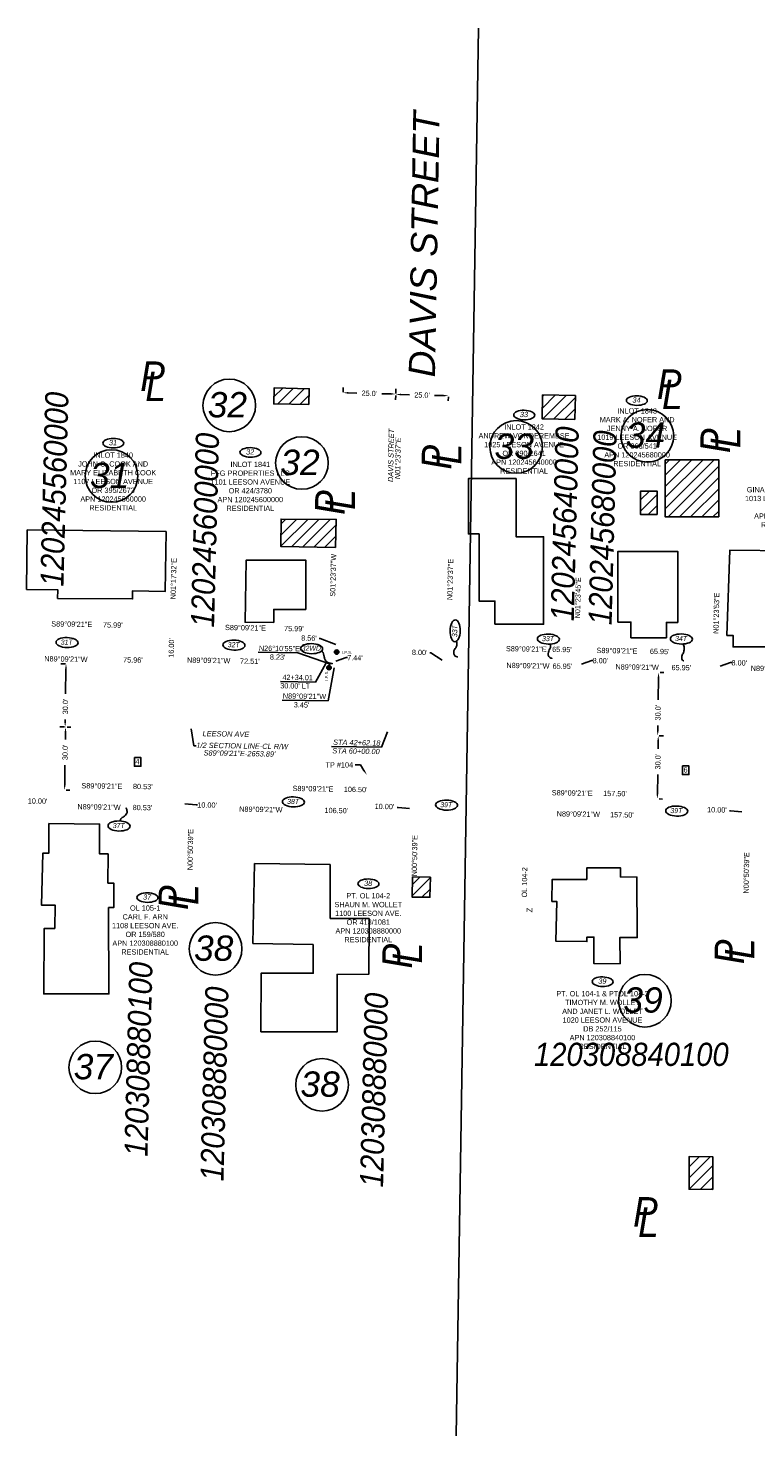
# Model space of a CAD drawing. Header units: feet. Extents: x 1372214 to 1390604, y 439650 to 444412.
# Tile 5 of 12: x 1387995 to 1388340, y 443631 to 444299. Entities that reach past the tile are written whole.
import ezdxf
from ezdxf import colors
from ezdxf.entities.mleader import LeaderData, LeaderLine
from ezdxf.enums import TextEntityAlignment as Align
from ezdxf.math import Vec2, Vec3

# ---------------------------------------------------------------- set-up
doc = ezdxf.new("R2010")
doc.units = ezdxf.units.FT
doc.header["$MEASUREMENT"] = 0
for name, color, linetype in [('BD_X_Building', 30, 'Continuous'), ('RW_P_Prelim_RW', 1, 'rowpe'), ('RW_P_Text', 130, 'Continuous'), ('RW_P_Text-Boundary', 20, 'Continuous'), ('RW_X_Text-PropMap', 10, 'Continuous'), ('SC_Scratch20', 7, 'Continuous'), ('SC_Shading1', 253, 'Continuous')]:
    doc.layers.add(name, color=color, linetype=linetype)
doc.styles.add('Slanted', font='font31.shx', dxfattribs={"height": 0.14})
doc.styles.add('Slanted-Normal', font='font31.shx', dxfattribs={"height": 0.14})
doc.styles.get("Standard").update_dxf_attribs({"font": 'arial.ttf'})
doc.styles.add('Style-font31', font='font31.shx')
doc.styles.add('Text - CenterTop 0.14 Italic', font='ariali.ttf', dxfattribs={"height": 0.14})
doc.linetypes.add('rowpe', pattern='A,1.95,-0.05,["PE-R/W",Slanted,S=1,R=0,X=0,Y=-0.06],-0.7,1.95', length=4.65)
doc.dimstyles.get("Standard").update_dxf_attribs({"dimtxt": 0.18, "dimasz": 0.18, "dimexe": 0.18, "dimexo": 0.0625, "dimgap": 0.09, "dimtad": 0, "dimtih": 1, "dimtoh": 1, "dimdec": 4, "dimzin": 0, "dimdsep": 46, "dimtxsty": 'Standard', "dimcen": 0.09, "dimadec": 0, "dimazin": 0, "dimtfac": 1, "dimtdec": 4, "dimtofl": 0, "dimtmove": 0, "dimatfit": 3, "dimfxl": 1, "dimtolj": 1, "dimtzin": 0, "dimarcsym": 0})

# ---------------------------------------------------------------- blocks, each defined once
blk = doc.blocks.new('*D840')
at = {"layer": 'Defpoints', "color": 0, "transparency": 16777216}
for p in [(1388013.85, 443997.58), (1388012.77, 443967.59), (1388013.41, 443967.58)]:
    blk.add_point(p, dxfattribs=at)
at = {"layer": 'RW_P_Text', "color": 0, "lineweight": -2, "transparency": 16777216}
for p, q in [((1388012.98, 443997.59), (1388010.71, 443997.63)), ((1388013.17, 443995.09), (1388013, 443983.39)), ((1388012.81, 443970.1), (1388012.82, 443971.2)), ((1388012.54, 443967.6), (1388010.27, 443967.63))]:
    blk.add_line(p, q, dxfattribs=at)
at = {"layer": 'RW_P_Text', "color": 0, "transparency": 16777216}
for points in [[(1388012.76, 443995.09), (1388013.59, 443995.08), (1388013.21, 443997.59)], [(1388012.39, 443970.1), (1388013.22, 443970.09), (1388012.77, 443967.59)]]:
    blk.add_solid(points, dxfattribs=at)
at = {"layer": 'RW_P_Text', "color": 0, "transparency": 16777216, "insert": (1388012.91, 443977.3), "char_height": 2.502, "attachment_point": 5, "rotation": 89.15596, "style": 'Style-font31'}
blk.add_mtext("\\A1;30.0'", dxfattribs=at)
blk = doc.blocks.new('*D841')
at = {"layer": 'Defpoints', "color": 0, "transparency": 16777216}
for p in [(1388012.8, 443967.59), (1388012.36, 443937.6), (1388012.53, 443937.59)]:
    blk.add_point(p, dxfattribs=at)
at = {"layer": 'RW_P_Text', "color": 0, "lineweight": -2, "transparency": 16777216}
for p, q in [((1388012.93, 443965.09), (1388012.88, 443961.65)), ((1388013.67, 443967.58), (1388015.47, 443967.55)), ((1388012.57, 443940.1), (1388012.7, 443949.45)), ((1388013.23, 443937.58), (1388015.03, 443937.56))]:
    blk.add_line(p, q, dxfattribs=at)
at = {"layer": 'RW_P_Text', "color": 0, "transparency": 16777216}
for points in [[(1388012.52, 443965.09), (1388013.35, 443965.08), (1388012.97, 443967.59)], [(1388012.15, 443940.1), (1388012.98, 443940.09), (1388012.53, 443937.59)]]:
    blk.add_solid(points, dxfattribs=at)
at = {"layer": 'RW_P_Text', "color": 0, "transparency": 16777216, "insert": (1388012.79, 443955.55), "char_height": 2.502, "attachment_point": 5, "rotation": 89.15596, "style": 'Style-font31'}
blk.add_mtext("\\A1;30.0'", dxfattribs=at)
blk = doc.blocks.new('*D842')
at = {"layer": 'Defpoints', "color": 0, "transparency": 16777216}
for p in [(1388293.97, 443963.45), (1388294.02, 443963.45), (1388293.53, 443933.45)]:
    blk.add_point(p, dxfattribs=at)
at = {"layer": 'RW_P_Text', "color": 0, "lineweight": -2, "transparency": 16777216}
for p, q in [((1388294.84, 443963.44), (1388296.52, 443963.41)), ((1388293.98, 443960.95), (1388293.93, 443957.25)), ((1388293.61, 443935.95), (1388293.75, 443945.06)), ((1388294.4, 443933.44), (1388296.08, 443933.42))]:
    blk.add_line(p, q, dxfattribs=at)
at = {"layer": 'RW_P_Text', "color": 0, "transparency": 16777216}
for points in [[(1388293.56, 443960.95), (1388294.4, 443960.94), (1388294.02, 443963.45)], [(1388293.19, 443935.96), (1388294.03, 443935.95), (1388293.58, 443933.45)]]:
    blk.add_solid(points, dxfattribs=at)
at = {"layer": 'RW_P_Text', "color": 0, "transparency": 16777216, "insert": (1388293.84, 443951.15), "char_height": 2.502, "attachment_point": 5, "rotation": 89.15596, "style": 'Style-font31'}
blk.add_mtext("\\A1;30.0'", dxfattribs=at)
blk = doc.blocks.new('*D843')
at = {"layer": 'Defpoints', "color": 0, "transparency": 16777216}
for p in [(1388293.98, 443993.45), (1388294.17, 443993.45), (1388293.54, 443963.46)]:
    blk.add_point(p, dxfattribs=at)
at = {"layer": 'RW_P_Text', "color": 0, "lineweight": -2, "transparency": 16777216}
for p, q in [((1388294.14, 443990.95), (1388293.98, 443980.47)), ((1388294.85, 443993.44), (1388296.67, 443993.41)), ((1388293.77, 443965.96), (1388293.8, 443968.28)), ((1388294.41, 443963.44), (1388296.23, 443963.42))]:
    blk.add_line(p, q, dxfattribs=at)
at = {"layer": 'RW_P_Text', "color": 0, "transparency": 16777216}
for points in [[(1388293.72, 443990.96), (1388294.55, 443990.94), (1388294.17, 443993.45)], [(1388293.35, 443965.96), (1388294.19, 443965.95), (1388293.73, 443963.45)]]:
    blk.add_solid(points, dxfattribs=at)
at = {"layer": 'RW_P_Text', "color": 0, "transparency": 16777216, "insert": (1388293.89, 443974.37), "char_height": 2.502, "attachment_point": 5, "rotation": 89.15596, "style": 'Style-font31'}
blk.add_mtext("\\A1;30.0'", dxfattribs=at)
blk = doc.blocks.new('*D860')
at = {"layer": 'Defpoints', "color": 0, "transparency": 16777216}
for p in [(1388144.52, 444125.56), (1388169.51, 444124.95), (1388169.53, 444125.56)]:
    blk.add_point(p, dxfattribs=at)
at = {"layer": 'RW_P_Text', "color": 0, "lineweight": -2, "transparency": 16777216}
for p, q in [((1388144.54, 444126.42), (1388144.6, 444128.67)), ((1388147.04, 444126.11), (1388151.1, 444126.01)), ((1388167.03, 444125.63), (1388162.97, 444125.72)), ((1388169.53, 444125.82), (1388169.59, 444128.07))]:
    blk.add_line(p, q, dxfattribs=at)
at = {"layer": 'RW_P_Text', "color": 0, "transparency": 16777216}
for points in [[(1388147.05, 444126.53), (1388147.03, 444125.7), (1388144.54, 444126.17)], [(1388167.04, 444126.04), (1388167.02, 444125.21), (1388169.53, 444125.56)]]:
    blk.add_solid(points, dxfattribs=at)
at = {"layer": 'RW_P_Text', "color": 0, "transparency": 16777216, "insert": (1388157.03, 444125.87), "char_height": 2.502, "attachment_point": 5, "rotation": 358.60643, "style": 'Style-font31'}
blk.add_mtext("\\A1;25.0'", dxfattribs=at)
blk = doc.blocks.new('*D861')
at = {"layer": 'Defpoints', "color": 0, "transparency": 16777216}
for p in [(1388169.52, 444125.36), (1388169.53, 444125.75), (1388194.52, 444125.14)]:
    blk.add_point(p, dxfattribs=at)
at = {"layer": 'RW_P_Text', "color": 0, "lineweight": -2, "transparency": 16777216}
for p, q in [((1388169.51, 444124.88), (1388169.46, 444122.86)), ((1388172.02, 444125.3), (1388176.08, 444125.2)), ((1388192.01, 444124.82), (1388187.95, 444124.92)), ((1388194.5, 444124.27), (1388194.45, 444122.25))]:
    blk.add_line(p, q, dxfattribs=at)
at = {"layer": 'RW_P_Text', "color": 0, "transparency": 16777216}
for points in [[(1388172.03, 444125.72), (1388172.01, 444124.89), (1388169.52, 444125.36)], [(1388192.02, 444125.23), (1388192, 444124.4), (1388194.52, 444124.76)]]:
    blk.add_solid(points, dxfattribs=at)
at = {"layer": 'RW_P_Text', "color": 0, "transparency": 16777216, "insert": (1388182.02, 444125.06), "char_height": 2.502, "attachment_point": 5, "rotation": 358.60643, "style": 'Style-font31'}
blk.add_mtext("\\A1;25.0'", dxfattribs=at)

msp = doc.modelspace()

# ---------------------------------------------------------------- hatches: boundary and pattern name
at = {"layer": 'SC_Shading1'}
h = msp.add_hatch(dxfattribs=at)
h.set_pattern_fill('ANSI31', color=256, scale=30)
h.paths.add_polyline_path([(1388128.31883, 444120.51206), (1388111.65608, 444120.88915), (1388111.82775, 444128.47484), (1388128.4905, 444128.09775)])
h.paths.add_polyline_path([(1388140.95977, 444052.78812), (1388141.32551, 444066.08717), (1388115.16561, 444066.22347), (1388115.0975, 444053.15225)])
h = msp.add_hatch(dxfattribs=at)
h.set_pattern_fill('ANSI31', color=256, scale=30)
h.paths.add_polyline_path([(1388254.49272, 444113.50643), (1388238.94738, 444113.83254), (1388239.18409, 444125.11627), (1388254.72943, 444124.79016)])
h = msp.add_hatch(dxfattribs=at)
h.set_pattern_fill('ANSI31', color=256, scale=30)
h.paths.add_polyline_path([(1388322.76149, 444067.24817), (1388297.31013, 444067.24817), (1388297.31013, 444094.3299), (1388322.76149, 444094.3299)])
h = msp.add_hatch(dxfattribs=at)
h.set_pattern_fill('ANSI31', color=256, scale=30)
h.paths.add_polyline_path([(1388293.49149, 444068.34286), (1388285.62276, 444068.34286), (1388285.62276, 444079.5347), (1388293.49149, 444079.5347)])
h = msp.add_hatch(dxfattribs=at)
h.set_pattern_fill('ANSI31', color=256, scale=30)
h.paths.add_polyline_path([(1388185.94043, 443896.33011), (1388185.74522, 443886.78989), (1388177.29365, 443886.88596), (1388177.48979, 443896.45)])
h = msp.add_hatch(dxfattribs=at)
h.set_pattern_fill('ANSI31', color=256, scale=30)
h.paths.add_polyline_path([(1388319.83431, 443748.21746), (1388319.83431, 443763.73537), (1388308.71119, 443763.88969), (1388308.66285, 443748.24552)])

# ---------------------------------------------------------------- linework, layer by layer
at = {"layer": 'BD_X_Building'}
for points in [[(1388128.31883, 444120.51206), (1388111.65608, 444120.88915), (1388111.82775, 444128.47484), (1388128.4905, 444128.09775)], [(1388254.49272, 444113.50643), (1388238.94738, 444113.83254), (1388239.18409, 444125.11627), (1388254.72943, 444124.79016)], [(1388322.76149, 444067.24817), (1388297.31013, 444067.24817), (1388297.31013, 444094.3299), (1388322.76149, 444094.3299)], [(1388216.57233, 444016.33113), (1388216.53508, 444027.32862), (1388209.027, 444027.30319), (1388209.02821, 444059.18182), (1388203.98519, 444059.18201), (1388203.98619, 444085.44319), (1388226.55887, 444085.44234), (1388226.55887, 444057.83597), (1388239.64998, 444057.83597), (1388239.64998, 444016.33113)], [(1388293.49149, 444068.34286), (1388285.62276, 444068.34286), (1388285.62276, 444079.5347), (1388293.49149, 444079.5347)], [(1388060.62081, 444060.26421), (1387994.84697, 444061.08683), (1387994.49095, 444032.86407), (1388009.2784, 444032.68594), (1388009.18916, 444028.59029), (1388044.73276, 444028.32331), (1388044.73276, 444032.24083), (1388060.23225, 444031.88458)], [(1388185.94043, 443896.33011), (1388185.74522, 443886.78989), (1388177.29365, 443886.88596), (1388177.48979, 443896.45)], [(1388260.11153, 443895.20061), (1388243.69598, 443895.20061), (1388243.60663, 443884.83091), (1388245.95935, 443884.77054), (1388245.43229, 443866.04422), (1388260.16025, 443865.81422), (1388260.14537, 443867.9271), (1388263.50852, 443867.91562), (1388263.46855, 443855.32214), (1388275.89584, 443855.27325), (1388275.84658, 443867.74217), (1388284.08341, 443867.6937), (1388283.86868, 443896.40961), (1388276.08455, 443896.43512), (1388276.12346, 443900.71349), (1388260.11153, 443900.71349)], [(1388319.83431, 443748.21746), (1388319.83431, 443763.73537), (1388308.71119, 443763.88969), (1388308.66285, 443748.24552)]]:
    msp.add_lwpolyline(points, close=True, dxfattribs=at)
for points in [[(1388140.95977, 444052.78812), (1388141.32551, 444066.08717), (1388115.16561, 444066.22347), (1388115.0975, 444053.15225), (1388140.95977, 444052.78812)], [(1388274.90444, 444017.36519), (1388274.90444, 444050.85894), (1388303.29141, 444050.85894), (1388303.29141, 444017.21016), (1388297.91331, 444017.21016), (1388297.91331, 444009.93099), (1388281.03135, 444009.93099), (1388281.03135, 444017.36519), (1388274.90444, 444017.36519)], [(1388326.51054, 444011.0155), (1388329.51423, 444011.0155), (1388329.51423, 444005.59323), (1388352.38111, 444005.59323), (1388352.38111, 444010.91868), (1388356.06306, 444010.91868), (1388356.49155, 444051.13654), (1388327.90472, 444051.44111), (1388326.51054, 444011.0155)]]:
    msp.add_lwpolyline(points, dxfattribs=at)
for points, elevation in [([(1388126.97001, 444023.38197), (1388111.682, 444023.38197), (1388111.682, 444017.225), (1388098.132, 444017.3), (1388098.56932, 444046.68602), (1388126.9527, 444046.68602)], 791.526), ([(1388005.024, 443921.781), (1388029.15, 443921.516), (1388029.14125, 443907.35148), (1388033.17833, 443907.35148), (1388033.08909, 443893.52641), (1388035.79039, 443893.55617), (1388035.8285, 443881.92008), (1388033.39863, 443881.92008), (1388033.55015, 443840.9712), (1388002.63948, 443840.98481), (1388002.86722, 443872.02828), (1388007.87941, 443872.02828), (1388008.10715, 443883.03391), (1388001.50077, 443883.11), (1388002.184, 443907.71198), (1388004.99499, 443907.71198)], 792.514), ([(1388138.504, 443902.382), (1388102.60905, 443902.76608), (1388101.80963, 443864.94144), (1388130.32854, 443864.34244), (1388130.40477, 443850.75333), (1388105.76398, 443850.80944), (1388105.64407, 443823.02498), (1388141.71287, 443822.9051), (1388141.71287, 443850.21087), (1388156.81079, 443850.33075), (1388156.9307, 443876.67787), (1388138.47335, 443876.78797)], 792.162)]:
    msp.add_lwpolyline(points, close=True, dxfattribs=dict(at, elevation=elevation))
at = {"layer": 'RW_P_Text'}
for p, q in [((1388165.63008, 443965.3414), (1388162.80453, 443958.04458)), ((1388162.80453, 443958.04458), (1388139.11922, 443958.39104))]:
    msp.add_line(p, q, dxfattribs=at)
at = {"layer": 'RW_P_Text', "const_width": 0.378}
for points in [[(1388139.24, 443997.66359, 1), (1388139.618, 443997.66359, 1)], [(1388198.55897, 444000.83821, 1), (1388198.93697, 444000.83821, 1)], [(1388243.33775, 444000.16875, 1), (1388243.71575, 444000.16875, 1)], [(1388305.72386, 443998.99939, 1), (1388306.10186, 443998.99939, 1)], [(1388041.86065, 443929.03168, 1), (1388041.48265, 443929.03168, 1)]]:
    msp.add_lwpolyline(points, format="xyb", close=True, dxfattribs=at)
at = {"layer": 'RW_P_Text'}
for centre, major_axis in [((1388283.84122, 444122.45267), (4.9666, -0.06735)), ((1388230.46139, 444115.59383), (4.9666, -0.06735)), ((1388035.6229, 444102.25), (4.9666, -0.06735)), ((1388100.65685, 444097.85596), (4.9666, -0.06735)), ((1388197.7121, 444013.21409), (0.119, 5.21405)), ((1388013.66918, 444007.63365), (5.21405, -0.119)), ((1388241.90495, 444009.30672), (5.21405, -0.119)), ((1388304.97215, 444009.33909), (5.21405, -0.119)), ((1388092.83339, 444006.42745), (5.21405, -0.119)), ((1388129.64201, 444004.74934), (5.21405, -0.119)), ((1388121.01056, 443932.06494), (5.21405, -0.119)), ((1388193.62421, 443930.51546), (5.21405, -0.119)), ((1388302.74563, 443927.71617), (5.21405, -0.119)), ((1388038.33342, 443920.61656), (5.21405, -0.119)), ((1388156.59503, 443893.20637), (4.9666, -0.06735)), ((1388051.79858, 443886.64478), (4.9666, -0.06735)), ((1388267.62809, 443846.75546), (4.9666, -0.06735))]:
    msp.add_ellipse(centre, major_axis=major_axis, ratio=0.456699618, dxfattribs=at)
for points in [[(1388139.429, 443997.66359), (1388137.41097, 443998.22847), (1388135.83276, 444000.03829), (1388135.49519, 444001.57722), (1388135.0558, 444002.85592), (1388134.35024, 444003.64045)], [(1388198.74797, 444000.83821), (1388197.78577, 444001.21716), (1388197.10976, 444002.25822), (1388197.13862, 444003.72169), (1388197.79063, 444004.80896), (1388198.5005, 444006.29098), (1388198.52811, 444007.32445), (1388198.32483, 444008.23175)], [(1388243.52675, 444000.16875), (1388242.56455, 444000.5477), (1388241.88854, 444001.58876), (1388241.9174, 444003.05224), (1388242.28351, 444004.17778), (1388242.87244, 444005.31539), (1388242.95868, 444006.50374), (1388242.85777, 444006.94726)], [(1388305.91286, 443998.99939), (1388305.25305, 443999.75208), (1388305.17472, 444000.62893), (1388305.41951, 444001.693), (1388306.08421, 444003.28645), (1388306.3477, 444005.09779), (1388306.17907, 444006.08341), (1388305.66613, 444006.96538)], [(1388041.67165, 443929.03168), (1388041.95919, 443928.48763), (1388042.15745, 443927.55665), (1388042.02467, 443926.63176), (1388041.41289, 443925.73664), (1388040.25516, 443924.88495), (1388039.05148, 443923.7239), (1388038.92208, 443922.97306)]]:
    msp.add_spline(points, degree=3, dxfattribs=at)
at = {"layer": 'RW_P_Text-Boundary', "color": 130, "linetype": 'Continuous', "lineweight": -3}
msp.add_line((1388131.42643, 443988.9061), (1388114.97294, 443989.1485), dxfattribs=at)
at = {"layer": 'RW_P_Text-Boundary', "const_width": 1.05}
for points in [[(1388141.01725, 444003.1412, 1), (1388142.06725, 444003.1412, 1)], [(1388137.38471, 443995.75305, 1), (1388138.43471, 443995.75305, 1)]]:
    msp.add_lwpolyline(points, format="xyb", close=True, dxfattribs=at)
at = {"layer": 'RW_P_Text-Boundary', "color": 130, "linetype": 'Continuous', "lineweight": -3, "extrusion": (0, 0, -1)}
msp.add_lwpolyline([(-1388136.38937, 443997.73806), (-1388131.42643, 443988.9061)], dxfattribs=at)
at = {"layer": 'RW_P_Text-Boundary'}
for points in [[(1388045.60324, 443953.08044), (1388048.67368, 443953.08044), (1388048.67368, 443948.98145), (1388045.60324, 443948.98145)], [(1388305.49298, 443949.11651), (1388308.56341, 443949.11651), (1388308.56341, 443945.01752), (1388305.49298, 443945.01752)]]:
    msp.add_lwpolyline(points, close=True, dxfattribs=at)
for centre in [(1388141.54225, 444003.1412), (1388137.90971, 443995.75305)]:
    msp.add_circle(centre, 1.05, dxfattribs=at)
at = {"layer": 'RW_X_Text-PropMap'}
for centre in [(1388090.61006, 444120.14739), (1388288.84824, 444105.72298), (1388226.62035, 444100.44872), (1388125.06173, 444092.83672), (1388034.77494, 444086.65927), (1388084.13811, 443862.32992), (1388287.70305, 443837.7373), (1388027.07933, 443806.11316), (1388134.58302, 443797.83748)]:
    msp.add_circle(centre, 12.48, dxfattribs=at)
at = {"layer": 'SC_Scratch20'}
msp.add_line((1388198.1339, 443631.29092), (1388208.78641, 444299.13463), dxfattribs=at)

# ---------------------------------------------------------------- texts
at = {"layer": 'RW_P_Text', "style": 'Text - CenterTop 0.14 Italic'}
for s, p in [('34', (1388283.70143, 444121.46666)), ('33', (1388230.3216, 444114.60782)), ('31', (1388035.48311, 444101.26399)), ('32', (1388100.51706, 444096.86995)), ('38', (1388156.45524, 443892.22036)), ('37', (1388051.65879, 443885.65877)), ('39', (1388267.4883, 443845.76945))]:
    msp.add_text(s, height=2.5, dxfattribs=at).set_placement(p, align=Align.CENTER)
for s, rotation, p in [('DAVIS STREET', 89.003496, (1388168.28999, 444083.78542)), ('N01%%D23\'37"E', 89.003496, (1388171.62036, 444085.10421)), ('LEESON AVE', 359.003496, (1388077.9213, 443963.24631)), ('1/2 SECTION LINE-CL R/W', 359.003496, (1388074.99341, 443957.74453)), ('S89%%D09\'21"E-2653.89\'', 359.003496, (1388078.39615, 443954.08736)), ('STA 60+00.00', 359.003496, (1388139.47131, 443955.08439)), ('STA 42+62.18', 359.003496, (1388139.82257, 443959.13629))]:
    msp.add_text(s, height=2.5, rotation=rotation, dxfattribs=at).set_placement(p)
at = {"layer": 'RW_P_Text', "style": 'Text - CenterTop 0.14 Italic', "width": 0.9}
msp.add_text('33T', height=2.4, rotation=90, dxfattribs=at).set_placement((1388198.69811, 444013.0743), align=Align.CENTER)
for s, p in [('33T', (1388241.76515, 444008.32071)), ('34T', (1388304.83236, 444008.35308)), ('31T', (1388013.52939, 444006.64764)), ('32T', (1388092.6936, 444005.44144)), ('32WD', (1388129.50222, 444003.76333)), ('38T', (1388120.87077, 443931.07894)), ('39T', (1388193.48442, 443929.52945)), ('39T', (1388302.60584, 443926.73016)), ('37T', (1388038.19363, 443919.63055))]:
    msp.add_text(s, height=2.4, dxfattribs=at).set_placement(p, align=Align.CENTER)
at = {"layer": 'RW_P_Text', "char_height": 2.5, "attachment_point": 1, "style": 'Slanted'}
for s, insert in [('\\A1;\\pxqc;INLOT 1843\\PMARK A. NOFER AND\\PJENNY A. NOFER\\P1019 LEESON AVENUE\\POR 363/541\\P{\\A0;APN 120245680000\\PRESIDENTIAL}', (1388251.32762, 444118.80611)), ('\\A1;\\pxqc;INLOT 1842\\PANDREW VONDEREMBSE\\P1025 LEESON AVENUE\\POR 390/2641\\P{\\A0;APN 120245640000\\PRESIDENTIAL}', (1388197.72208, 444111.15833)), ('\\A1;\\pxqc;INLOT 1840\\PJOHN C. COOK AND \\PMARY ELIZABETH COOK\\P1107 LEESON AVENUE\\POR 395/2673\\P{\\A0;APN 120245560000\\PRESIDENTIAL}', (1388002.8836, 444097.8145)), ('\\A1;\\pxqc;INLOT 1841\\PFFG PROPERTIES LLC\\P1101 LEESON AVENUE\\POR 424/3780\\P{\\A0;APN 120245600000\\PRESIDENTIAL}', (1388067.91755, 444093.42046)), ('\\A1;\\pxqc;INLOT 1844\\PGINA LEE SPEAKMAN \\P1013 LEESON AVENUE\\POR 158/407\\P{\\A0;APN 12024572000\\PRESIDENTIAL}', (1388321.3759, 444085.57571)), ('\\A1;\\pxqc;OL 105-1\\PCARL F. ARN\\P1108 LEESON AVE.\\POR 159/580\\P{\\A0;APN 120308880100\\PRESIDENTIAL}', (1388018.07348, 443882.94847)), ('\\A1;\\pxqc;PT. OL 104-2\\PSHAUN M. WOLLET\\P1100 LEESON AVE.\\POR 413/1081\\P{\\A0;APN 120308880000\\PRESIDENTIAL}', (1388123.85572, 443888.77087)), ('\\A1;\\pxqc;PT. OL 104-1 & PTOL 104-2\\PTIMOTHY M. WOLLET\\PAND JANET L. WOLLET\\P1020 LEESON AVENUE\\PDB 252/115\\P{\\A0;APN 120308840100\\PRESIDENTIAL}', (1388234.88879, 443842.31996))]:
    msp.add_mtext_dynamic_manual_height_columns(s, width=65.3297739, gutter_width=0.7, heights=[40.04725], dxfattribs=dict(at, insert=insert))
at = {"layer": 'RW_P_Text', "attachment_point": 1, "rotation": 89.49391688, "style": 'Slanted'}
for s, insert, char_height in [('\\A1;OL 104-2', (1388229.28347, 443886.7079), 2.5), ('\\A1;\\pxqc;Z', (1388231.40712, 443864.59136), 2.8)]:
    msp.add_mtext_dynamic_manual_height_columns(s, width=32.3551037, gutter_width=0.7, heights=[4.48565], dxfattribs=dict(at, insert=insert, char_height=char_height))
at = {"layer": 'RW_P_Text-Boundary', "style": 'Slanted-Normal'}
for s, rotation, p in [('S01°23\'37"W', 88.60642566, (1388140.83185, 444029.37912)), ('N01°17\'32"E', 88.70776365, (1388065.19212, 444028.13364)), ('N01°23\'37"E', 88.60642566, (1388196.35683, 444027.77212)), ('N01°23\'45"E', 88.60419853, (1388256.91929, 444019.04535)), ('N01°23\'53"E', 88.60196549, (1388322.53875, 444011.77055)), ('S89°09\'21"E', 359.15591522, (1388006.196, 444015.28296)), ("75.99'", 359.15595938, (1388030.70502, 444014.82387)), ('S89°09\'21"E', 359.15591522, (1388088.57634, 444013.57199)), ("16.00'", 88.70776365, (1388064.2734, 444000.40913)), ("75.99'", 359.15595938, (1388116.57124, 444013.08145)), ("8.56'", 359.15591522, (1388124.69123, 444008.56889)), ("8.00'", 359.15591522, (1388177.18703, 444001.77221)), ("65.95'", 359.15595938, (1388243.67462, 444003.18193)), ('S89°09\'21"E', 359.15591522, (1388264.72478, 444002.67954)), ("65.95'", 359.15595938, (1388290.00915, 444002.24405)), ('N89°09\'21"W', 359.15591522, (1388002.86964, 443998.73267)), ("75.96'", 359.15595938, (1388040.24506, 443998.20418)), ('N89°09\'21"W', 359.15591522, (1388070.5573, 443998.09063)), ("72.51'", 359.15595938, (1388095.67901, 443997.60176)), ("8.23'", 359.17389516, (1388109.83787, 443999.54346)), ("7.44'", 359.15591522, (1388146.49144, 443999.22617)), ("65.95'", 359.15595938, (1388243.89836, 443995.24368)), ("8.00'", 359.15591522, (1388262.86305, 443997.84756)), ('N89°09\'21"W', 359.15591522, (1388273.69607, 443994.90387)), ("65.95'", 359.15595938, (1388300.2659, 443994.57194)), ("8.00'", 359.15591522, (1388328.71577, 443996.81945)), ('N89°09\'21"W', 359.15591522, (1388337.83773, 443994.20356)), ('N89°09\'21"W', 359.17389516, (1388115.98304, 443981.08025)), ("3.45'", 359.17389516, (1388121.17751, 443976.89501)), ('4', 0.10468265, (1388046.09232, 443949.91786)), ('6', 0.10468265, (1388305.98205, 443945.95393)), ('S89°09\'21"E', 359.15591522, (1388020.4838, 443938.49829)), ("80.53'", 359.15595938, (1388044.92927, 443938.16636)), ('S89°09\'21"E', 359.15591522, (1388120.59152, 443937.21052)), ("106.50'", 359.15595938, (1388144.90321, 443936.7888)), ('S89°09\'21"E', 359.15591522, (1388243.48824, 443935.17627)), ("157.50'", 359.15595938, (1388267.86154, 443934.84434)), ("10.00'", 359.15591522, (1387995.04464, 443931.27969)), ('N89°09\'21"W', 359.15591522, (1388018.56806, 443928.53482)), ("80.53'", 359.15595938, (1388044.78196, 443928.16745)), ("10.00'", 359.15591522, (1388075.4232, 443929.37614)), ('N89°09\'21"W', 359.15595938, (1388095.29828, 443927.39284)), ("106.50'", 359.15595938, (1388135.72856, 443926.78989)), ("10.00'", 359.15591522, (1388159.52713, 443928.68585)), ("10.00'", 359.15591522, (1388317.151, 443927.09675)), ('N89°09\'21"W', 359.15591522, (1388245.82786, 443925.17735)), ("157.50'", 359.15595938, (1388271.15095, 443924.755)), ('N00°50\'39"E', 89.15595939, (1388073.25048, 443899.62205)), ('N00°50\'39"E', 89.15595939, (1388179.56543, 443896.75341)), ('N00°50\'39"E', 89.15595939, (1388336.90113, 443888.57194))]:
    msp.add_text(s, height=2.5, rotation=rotation, dxfattribs=at).set_placement(p)
at = {"layer": 'RW_P_Text-Boundary', "style": 'Slanted-Normal', "width": 0.9}
for s, rotation, p in [('N26°10\'55"E', 359.17389516, (1388104.6434, 444003.72869)), ('S89°09\'21"E', 359.15591522, (1388221.78825, 444003.51385)), ('N89°09\'21"W', 359.15591522, (1388222.01198, 443995.5756))]:
    msp.add_text(s, height=2.5, rotation=rotation, dxfattribs=at).set_placement(p)
at = {"layer": 'RW_P_Text-Boundary'}
msp.add_text('I.P.S.', height=1.4, dxfattribs=at).set_placement((1388144.05978, 444002.28657))
at = {"layer": 'RW_P_Text-Boundary', "color": 130, "style": 'Style-font31', "width": 0.9}
for s, p in [('42+34.01', (1388115.81191, 443989.93544)), ("30.00' LT", (1388114.76308, 443985.91903))]:
    msp.add_text(s, height=2.5, rotation=359.15595938, dxfattribs=at).set_placement(p)
at = {"layer": 'RW_P_Text-Boundary'}
msp.add_text('I.P.S.', height=1.4, rotation=90, dxfattribs=at).set_placement((1388137.37865, 443989.5615))
at = {"layer": 'RW_X_Text-PropMap', "style": 'Text - CenterTop 0.14 Italic'}
msp.add_text('DAVIS STREET', height=12.5, rotation=89.003496, dxfattribs=at).set_placement((1388188.15998, 444133.42119))
at = {"layer": 'RW_X_Text-PropMap', "style": 'Text - CenterTop 0.14 Italic', "width": 0.9}
for s, height, p in [('P', 14, (1388048.38137, 444127.01303)), ('L', 14, (1388050.76607, 444122.16929)), ('P', 14, (1388293.38412, 444123.24546)), ('L', 14, (1388295.76882, 444118.40172)), ('120308840100', 11, (1388235.11062, 443806.78608)), ('P', 14, (1388282.06379, 443730.54124)), ('L', 14, (1388284.44849, 443725.69751))]:
    msp.add_text(s, height=height, dxfattribs=at).set_placement(p)
for s, height, rotation, p in [('120245560000', 11, 88.5, (1388011.97457, 444034.13771)), ('120245600000', 11, 88.5, (1388083.38179, 444014.70922)), ('120245640000', 11, 88.5, (1388253.95275, 444017.71904)), ('120245680000', 11, 88.5, (1388271.89462, 444015.81875)), ('P', 14, 90, (1388328.0074, 444097.51373)), ('L', 14, 90, (1388332.85113, 444099.89843)), ('P', 14, 90, (1388195.86877, 444089.71826)), ('L', 14, 90, (1388200.7125, 444092.10295)), ('P', 14, 90, (1388145.33036, 444068.19462)), ('L', 14, 90, (1388150.1741, 444070.57932)), ('P', 14, 90, (1388071.09344, 443880.74764)), ('L', 14, 90, (1388075.93718, 443883.13233)), ('P', 14, 90, (1388177.20097, 443853.00577)), ('L', 14, 90, (1388182.04471, 443855.39047)), ('P', 14, 90, (1388334.74336, 443855.04033)), ('L', 14, 90, (1388339.5871, 443857.42502)), ('120308880100', 11, 88.5, (1388051.81645, 443763.69987)), ('120308880000', 11, 88.5, (1388087.85039, 443751.99617)), ('120308880000', 11, 88.5, (1388163.51759, 443749.0646))]:
    msp.add_text(s, height=height, rotation=rotation, dxfattribs=at).set_placement(p)
at = {"layer": 'RW_X_Text-PropMap', "style": 'Text - CenterTop 0.14 Italic'}
for s, p in [('32', (1388080.38736, 444114.47646)), ('34', (1388278.62554, 444100.05204)), ('33', (1388216.39765, 444094.77778)), ('32', (1388114.83903, 444087.16578)), ('31', (1388024.55224, 444080.98833)), ('38', (1388073.91541, 443856.65898)), ('39', (1388277.48035, 443832.06636)), ('37', (1388016.85663, 443800.44222)), ('38', (1388124.36032, 443792.16654))]:
    msp.add_text(s, height=12, dxfattribs=at).set_placement(p)

# ---------------------------------------------------------------- dimensions: what is measured, and where the dimension line sits
at = {"layer": 'RW_P_Text'}
for p1, p2, distance, picture, middle in [((1388144.52028, 444125.55648), (1388169.51289, 444124.94848), 0.61646, '*D860', (1388157.03158, 444125.86876)), ((1388194.52497, 444125.1413), (1388169.53237, 444125.7493), 0.3855, '*D861', (1388182.0193, 444125.05992))]:
    dim = msp.add_aligned_dim(p1=p1, p2=p2, distance=distance, dimstyle='Standard', override={"dimscale": 13.9, "dimtih": 0, "dimtoh": 0, "dimdec": 1, "dimpost": "'", "dimtxsty": 'Style-font31', "dimaunit": 1, "dimadec": 3, "dimtdec": 1}, dxfattribs=at)
    dim.commit()
    dim.dimension.update_dxf_attribs({"geometry": picture, "text_midpoint": middle})
for base, p1, p2, angle, picture, middle in [((1388012.76882, 443967.59341), (1388013.8519, 443997.58071), (1388013.40998, 443967.58397), 269.15595938, '*D840', (1388012.91178, 443977.29714)), ((1388294.17317, 443993.45092), (1388293.5403, 443963.45699), (1388293.98222, 443993.45373), 89.15595938, '*D843', (1388293.89209, 443974.37164)), ((1388012.52971, 443937.59368), (1388012.79849, 443967.59297), (1388012.35656, 443937.59623), 269.15595938, '*D841', (1388012.79425, 443955.55041)), ((1388294.01694, 443963.44996), (1388293.52826, 443933.45391), (1388293.97018, 443963.45065), 89.15595938, '*D842', (1388293.8358, 443951.15464))]:
    dim = msp.add_linear_dim(base=base, p1=p1, p2=p2, angle=angle, dimstyle='Standard', override={"dimscale": 13.9, "dimtih": 0, "dimtoh": 0, "dimdec": 1, "dimpost": "'", "dimtxsty": 'Style-font31', "dimaunit": 1, "dimadec": 3, "dimtdec": 1}, dxfattribs=at)
    dim.commit()
    dim.dimension.update_dxf_attribs({"geometry": picture, "text_midpoint": middle, "dimtype": 161})

# ---------------------------------------------------------------- leaders
at = {"layer": 'RW_P_Prelim_RW'}
ml = msp.add_multileader_mtext('Standard', dxfattribs=at)
ml.set_content('{\\Ffont31|c0;TP #104}', color=256)
ml.set_leader_properties()
ml.build(insert=Vec2(0, 0))
ml.multileader.update_dxf_attribs({"dogleg_length": 0.125, "arrow_head_size": 2.5, "scale": 20})
ctx = ml.context
ctx.base_point, ctx.scale, ctx.char_height, ctx.arrow_head_size, ctx.landing_gap_size, ctx.plane_origin = Vec3(1388133.8683, 443949.6168, 783.34), 20, 2.5, 2.5, 1, Vec3(1388127.80844, 443941.05036, 783.34)
ctx.text_align_type = 2
notes = []
notes.append((ctx, [(1, (1, 1, 0), (1388152.81274, 443949.6168, 783.34), (-1, 0), 2.5, [(0, [(1388155.80406, 443944.85614, 783.34)], 0, [])])]))
ctx.mtext.insert, ctx.mtext.alignment, ctx.mtext.flow_direction = Vec3(1388149.31274, 443950.8668, 783.34), 3, 5
at = {"layer": 'RW_P_Text'}
msp.add_leader([(1388072.56058, 443966.69929), (1388073.84868, 443958.65131), (1388074.88874, 443958.65131)], dimstyle='Standard', override={"dimscale": 12, "dimgap": 0.09, "dimtad": 0, "dimaunit": 1, "dimadec": 3}, dxfattribs=at)
at = {"layer": 'RW_P_Text-Boundary'}
for points in [[(1388141.14502, 444006.6517), (1388133.72321, 444009.51712), (1388133.19367, 444009.53143)], [(1388138.59308, 443997.33444), (1388123.10626, 444002.75391), (1388104.33044, 444003.00957)], [(1388191.47111, 443999.23055), (1388186.219, 444002.72043), (1388185.68947, 444002.73474)], [(1388141.1957, 443998.85006), (1388146.08282, 444000.53557), (1388146.61236, 444000.52126)], [(1388257.56732, 443997.47145), (1388262.45444, 443999.15696), (1388262.98398, 443999.14265)], [(1388323.42004, 443996.44334), (1388328.30716, 443998.12885), (1388328.83669, 443998.11454)], [(1388140.36293, 443995.66446), (1388137.54621, 443980.06325), (1388115.67008, 443980.36113)], [(1388069.59229, 443931.11868), (1388074.96154, 443930.64362), (1388075.49107, 443930.62931)], [(1388176.06658, 443928.93703), (1388170.69733, 443929.41209), (1388170.1678, 443929.4264)], [(1388333.69045, 443927.34793), (1388328.3212, 443927.82299), (1388327.79167, 443927.8373)]]:
    msp.add_leader(points, dimstyle='Standard', override={"dimscale": 13.9, "dimgap": 0.09, "dimtad": 0, "dimaunit": 1, "dimadec": 3}, dxfattribs=at)
for ctx, leaders in notes:
    for number, flags, end, landing, length, lines in leaders:
        leader = LeaderData()
        leader.index, (leader.has_last_leader_line, leader.has_dogleg_vector, leader.attachment_direction) = number, flags
        leader.last_leader_point, leader.dogleg_vector, leader.dogleg_length = Vec3(end), Vec3(landing), length
        for number, points, colour, breaks in lines:
            line = LeaderLine()
            line.index, line.vertices, line.color, line.breaks = number, Vec3.list(points), colors.encode_raw_color(colour), breaks
            leader.lines.append(line)
        ctx.leaders.append(leader)

doc.saveas('drawing.dxf')
